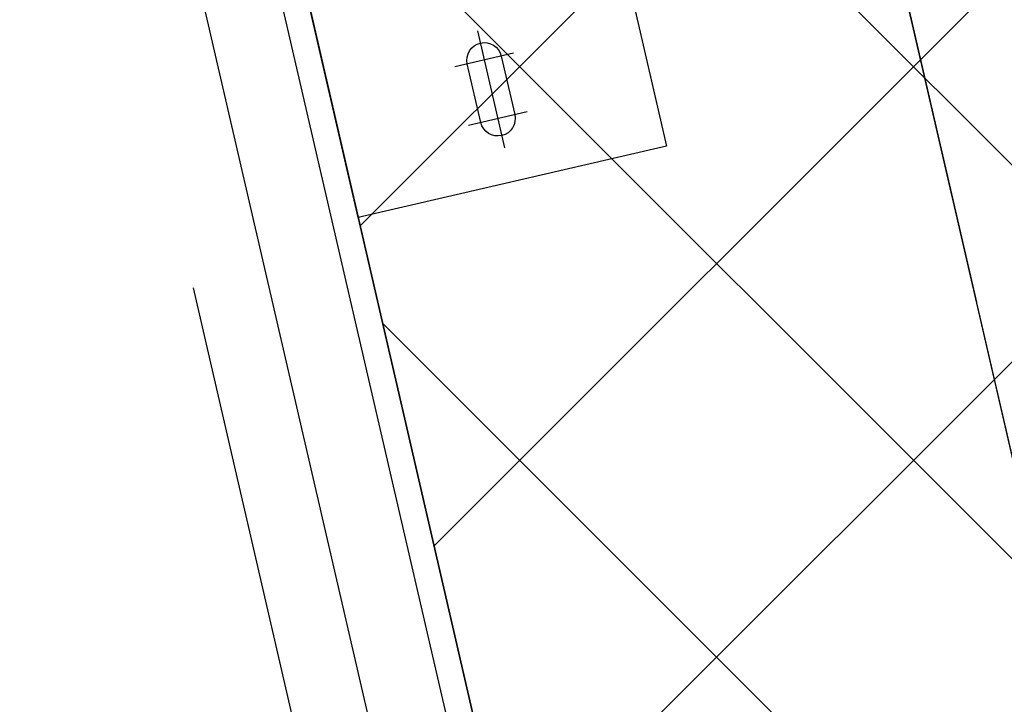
# Model space of a CAD drawing. Header units: centimetres. Extents: x -15121 to 17422, y -60492 to 0.
# Tile 31 of 256: x 1194 to 1225, y -30472 to -30450. Entities that reach past the tile are written whole.
import ezdxf

# ---------------------------------------------------------------- set-up
doc = ezdxf.new("R2010")
doc.units = ezdxf.units.CM
doc.header["$LTSCALE"] = 60
doc.linetypes.add('0', pattern=[0])
doc.linetypes.add('DP', pattern=[0.5, 0.3, -0.2])
for name, color, linetype in [('A-SCI', 7, 'Continuous'), ('AIKA podłoga deski cała', 2, 'Continuous'), ('AIKA powierzchnie2', 2, 'Continuous'), ('AIKA sufity podwieszane', 8, 'Continuous'), ('AIKA wymiarowanie ogólne rzut2', 7, 'Continuous'), ('AIKA ŚCIANA2', 8, 'Continuous'), ('BSP podkonstrukcja', 8, 'Continuous'), ('podciagi i nadproza', 7, 'DP'), ('RI-PROFILE', 8, 'Continuous')]:
    doc.layers.add(name, color=color, linetype=linetype)
doc.styles.add('wymiar', font='txt.shx', dxfattribs={"width": 0.6})
doc.dimstyles.new('Dwudziestka', dxfattribs={"dimtxt": 7, "dimasz": 0.7, "dimexe": 5, "dimexo": 0, "dimgap": 2.5, "dimtad": 1, "dimtoh": 1, "dimdec": 3, "dimrnd": 0.5, "dimdsep": 46, "dimtxsty": 'wymiar', "dimblk": 'znacznik', "dimcen": 0, "dimdle": 5, "dimse1": 1, "dimse2": 1, "dimclrd": 256, "dimclre": 256, "dimclrt": 256, "dimadec": 0, "dimazin": 0, "dimtfac": 0.4, "dimtdec": 3, "dimtix": 1, "dimtofl": 0, "dimtmove": 2, "dimatfit": 3, "dimldrblk": 'znacznik', "dimfxl": 1, "dimtolj": 1, "dimarcsym": 0})

# ---------------------------------------------------------------- blocks, each defined once
blk = doc.blocks.new('SL podciągi restauracja')
at = {"layer": 'podciagi i nadproza'}
blk.add_lwpolyline([(655.391, -28008.273), (632.006, -28013.671), (578.017, -27779.823), (601.402, -27774.424), (655.391, -28008.273)], dxfattribs=at)
blk = doc.blocks.new('znacznik')
at = {"color": 0}
for points in [[(0, -5), (0, 5)], [(-4, 0), (4, 0)]]:
    blk.add_lwpolyline(points, dxfattribs=at)
at = {"color": 1}
blk.add_lwpolyline([(-2.121, -2.121), (2.121, 2.121)], dxfattribs=at)
blk = doc.blocks.new('*D7276')
at = {"layer": 'AIKA wymiarowanie ogólne rzut2', "lineweight": -2, "transparency": 16777216}
blk.add_line((1331.903, -30726.278), (1118.755, -29802.96), dxfattribs=at)
at = {"layer": 'Defpoints', "color": 0, "transparency": 16777216}
for p in [(1118.598, -29802.278), (1090.735, -29808.71), (1304.198, -30733.392)]:
    blk.add_point(p, dxfattribs=at)
at = {"layer": 'AIKA wymiarowanie ogólne rzut2', "lineweight": -2, "transparency": 16777216, "xscale": 0.7, "yscale": 0.7, "zscale": 0.7}
for p, rotation in [((1118.598, -29802.278), 102.999035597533), ((1332.061, -30726.96), 282.999035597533)]:
    blk.add_blockref('znacznik', p, dxfattribs=dict(at, rotation=rotation))
at = {"layer": 'AIKA wymiarowanie ogólne rzut2', "transparency": 16777216, "insert": (1231.175, -30263.269), "char_height": 7, "attachment_point": 5, "rotation": 282.999, "style": 'wymiar'}
blk.add_mtext('\\A1;949', dxfattribs=at)

msp = doc.modelspace()

# ---------------------------------------------------------------- hatches: boundary and pattern name
at = {"layer": 'AIKA sufity podwieszane', "transparency": 33554610}
h = msp.add_hatch(dxfattribs=at)
h.set_pattern_fill('ANSI37', color=256, scale=2.771036)
h.set_pattern_definition([(45, (5073.432, 672.602), (-6.221154, 6.221154), []), (135, (5073.432, 672.602), (-6.221154, -6.221154), [])])
h.paths.add_polyline_path([(1895.3422, -29622.938), (1051.961, -29817.6477), (1083.6791, -29955.0339), (1108.8373, -29949.2257), (1118.7352, -29992.098), (1098.8606, -29996.6864), (1151.9491, -30226.6377), (1171.8236, -30222.0493), (1195.98, -30326.6818), (1176.0567, -30331.2815), (1229.1072, -30560.8465), (1247.0331, -30556.708), (1258.8797, -30599.1305), (1239.2948, -30603.652), (1271.0129, -30741.0382), (1888.861, -30598.3967), (1885.2618, -30582.8068), (1928.1341, -30572.909), (1931.7333, -30588.4989), (1951.2207, -30583.9999), (1954.8998, -30599.9359), (2063.0549, -30574.9663), (2055.7765, -30543.4404), (2098.6488, -30533.5425), (2102.248, -30549.1325), (2108.8207, -30547.615)])

# ---------------------------------------------------------------- linework, layer by layer
at = {"layer": 'A-SCI', "color": 4}
msp.add_lwpolyline([(1227.4624, -30471.9379), (1207.2168, -30384.2446)], dxfattribs=at)
at = {"layer": 'AIKA podłoga deski cała'}
msp.add_lwpolyline([(1888.861, -30598.3967), (1266.0671, -30744.1528), (1233.9166, -30604.8937), (1258.8797, -30599.1305), (1248.9789, -30556.2588), (1229.073, -30560.8544), (1175.9846, -30330.9033), (1195.8934, -30326.3069), (1171.8236, -30222.0493), (1151.9491, -30226.6377), (1098.8606, -29996.6864), (1118.7352, -29992.098), (1108.8373, -29949.2257), (1083.5062, -29955.0738), (1051.7856, -29817.6882), (1897.5708, -29622.4235)], dxfattribs=at)
at = {"layer": 'AIKA powierzchnie2'}
msp.add_lwpolyline([(1888.861, -30598.3967), (1271.0129, -30741.0382), (1239.2948, -30603.652), (1258.8797, -30599.1305), (1247.0331, -30556.708), (1229.1072, -30560.8465), (1176.0567, -30331.2815), (1195.98, -30326.6818), (1171.8236, -30222.0493), (1151.9491, -30226.6377), (1098.8606, -29996.6864), (1118.7352, -29992.098), (1108.8373, -29949.2257), (1083.6791, -29955.0339), (1051.961, -29817.6477), (1895.3422, -29622.938)], dxfattribs=at)
at = {"layer": 'AIKA sufity podwieszane', "transparency": 33554610}
msp.add_lwpolyline([(1888.861, -30598.3967), (1271.0129, -30741.0382), (1239.2948, -30603.652), (1258.8797, -30599.1305), (1247.0331, -30556.708), (1229.1072, -30560.8465), (1176.0567, -30331.2815), (1195.98, -30326.6818), (1171.8236, -30222.0493), (1151.9491, -30226.6377), (1098.8606, -29996.6864), (1118.7352, -29992.098), (1108.8373, -29949.2257), (1083.6791, -29955.0339), (1051.961, -29817.6477), (1895.3422, -29622.938)], dxfattribs=at)
at = {"layer": 'AIKA ŚCIANA2'}
msp.add_line((1289.0989, -30738.9153), (1016.6832, -29558.9532), dxfattribs=at)
msp.add_line((1289.0989, -30738.9153), (1016.6832, -29558.9532), dxfattribs=at)
msp.add_lwpolyline([(1891.2596, -30599.8956), (1289.0989, -30738.9153), (1016.6832, -29558.9532), (2434.5985, -29231.6017), (3265.0511, -29231.6017), (3265.0511, -30391.6017), (3257.0511, -30391.6017), (3257.0511, -30407.6017), (2734.6181, -30407.6017), (2730.4905, -30389.723), (2691.5157, -30398.721), (2695.1149, -30414.311), (1930.2344, -30590.8975)], dxfattribs=at)
at = {"layer": 'BSP podkonstrukcja'}
for p, q in [((1209.797, -30432.9066), (1214.7459, -30454.3428)), ((1208.5761, -30451.2514), (1208.5761, -30451.2514)), ((1209.9112, -30451.405), (1208.0598, -30451.8325)), ((1208.4519, -30451.4854), (1208.4519, -30451.4854)), ((1208.4406, -30451.6932), (1208.4406, -30451.6932)), ((1208.4833, -30451.8886), (1208.4833, -30451.8886)), ((1208.5283, -30452.0835), (1208.5283, -30452.0835)), ((1208.5733, -30452.2784), (1208.5733, -30452.2784)), ((1208.6183, -30452.4732), (1208.6183, -30452.4732)), ((1208.6633, -30452.6681), (1208.6633, -30452.6681)), ((1208.7083, -30452.863), (1208.7083, -30452.863)), ((1208.7533, -30453.0579), (1208.7533, -30453.0579)), ((1210.3386, -30453.2563), (1208.4873, -30453.6838)), ((1208.7983, -30453.2527), (1208.7983, -30453.2527)), ((1208.8433, -30453.4476), (1208.8433, -30453.4476)), ((1208.8905, -30453.642), (1208.8905, -30453.642)), ((1208.9918, -30453.8238), (1208.9918, -30453.8238)), ((1209.206, -30453.9797), (1209.206, -30453.9797)), ((1214.7459, -30454.3428), (1205.0022, -30456.5923))]:
    msp.add_line(p, q, dxfattribs=at)
at = {"layer": 'BSP podkonstrukcja', "extrusion": (0.97437, 0.224951, 0)}
msp.add_line((1208.7718, -30450.6931), (1209.6266, -30454.3957), dxfattribs=at)
at = {"layer": 'BSP podkonstrukcja'}
msp.add_lwpolyline([(1209.797, -30432.9066), (1214.7459, -30454.3428), (1205.0022, -30456.5923), (1200.0533, -30435.1561)], close=True, dxfattribs=at)
msp.add_lwpolyline([(1208.4496, -30451.7425, -1), (1209.5214, -30451.495), (1209.9488, -30453.3463, -1), (1208.877, -30453.5938)], format="xyb", close=True, dxfattribs=at)
at = {"layer": 'RI-PROFILE', "linetype": '0'}
for p, q in [((1176.099, -30335.1093), (1227.3334, -30557.0302)), ((1224.995, -30557.5701), (1173.7605, -30335.6492))]:
    msp.add_line(p, q, dxfattribs=at)

# ---------------------------------------------------------------- block references
at = {"layer": 'AIKA ŚCIANA2'}
msp.add_blockref('SL podciągi restauracja', (592.0924, -2550.3843), dxfattribs=at)

# ---------------------------------------------------------------- dimensions: what is measured, and where the dimension line sits
at = {"layer": 'AIKA wymiarowanie ogólne rzut2'}
dim = msp.add_aligned_dim(p1=(1304.198, -30733.3917), p2=(1090.7349, -29808.7102), distance=-28.5954, dimstyle='Dwudziestka', dxfattribs=at)
dim.commit()
dim.dimension.update_dxf_attribs({"geometry": '*D7276', "text_midpoint": (1231.1754, -30263.2693)})

doc.saveas('drawing.dxf')
